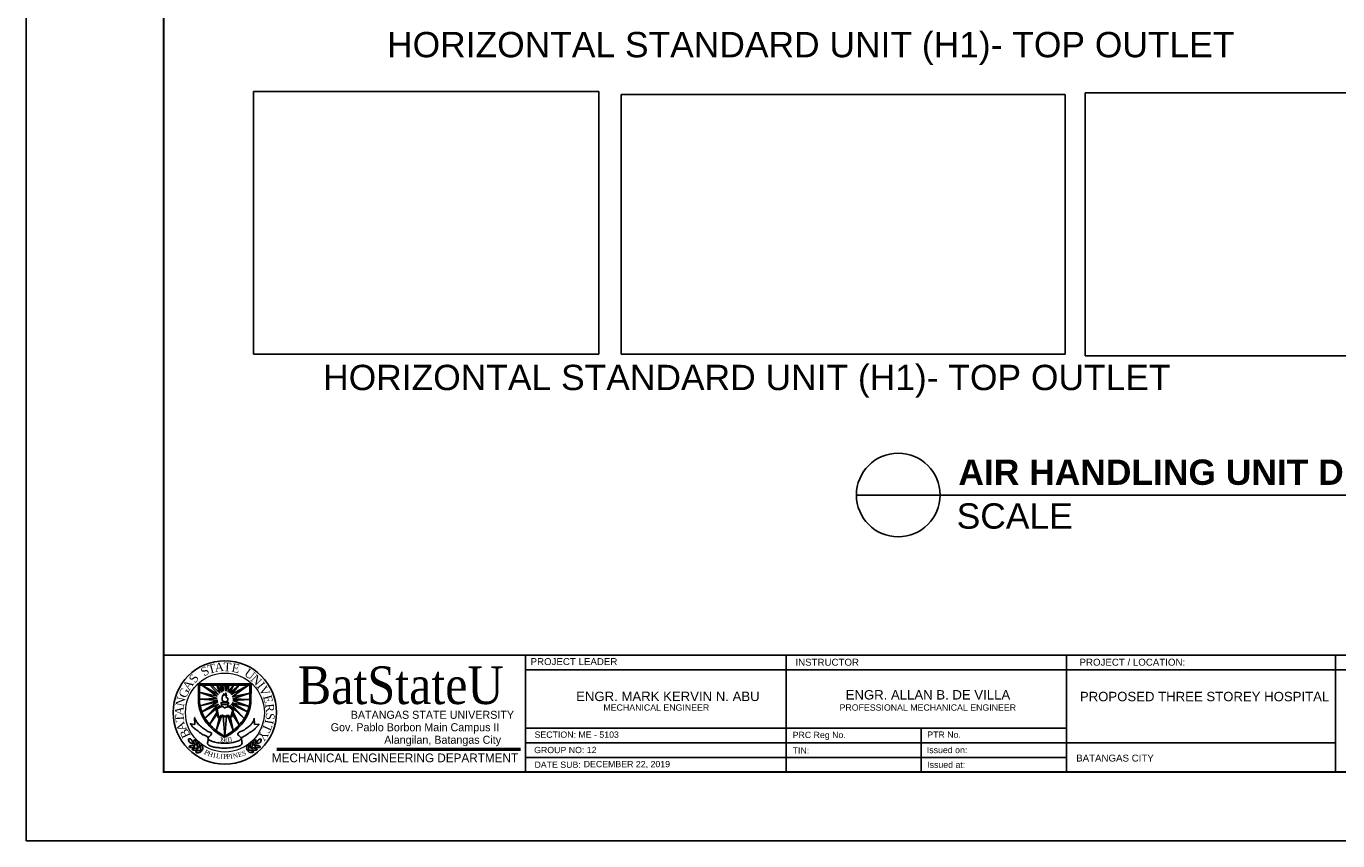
# Model space of a CAD drawing. Header units: inches. Extents: x 380.3 to 398.2, y 230.7 to 243.4.
# Tile 1 of 3: x 380.3 to 390.6, y 230.7 to 237.2. Entities that reach past the tile are written whole.
import ezdxf
from ezdxf.enums import TextEntityAlignment as Align

# ---------------------------------------------------------------- set-up
doc = ezdxf.new("R2010")
doc.units = ezdxf.units.IN
doc.header["$MEASUREMENT"] = 0
doc.layers.add('template', color=7, linetype='Continuous')
doc.styles.add('arial', font='arial.ttf')
doc.styles.add('CGOTHIC', font='GOTHIC.TTF')
doc.styles.add('GARAMOND', font='GARA.TTF')
picture_1 = doc.add_image_def('image4.png', size_in_pixel=(485, 369))
picture_2 = doc.add_image_def('image5.png', size_in_pixel=(655, 383))
picture_3 = doc.add_image_def('image6.png', size_in_pixel=(591, 381))

msp = doc.modelspace()

# ---------------------------------------------------------------- linework, layer by layer
for q in [(386.81628, 233.47816), (392.68876, 233.47816)]:
    msp.add_line((387.47683, 233.47816), q)
msp.add_circle((387.14656, 233.47816), 0.33027)
at = {"layer": 'template'}
for p, q in [((380.26263, 243.43775), (380.26263, 230.74805)), ((381.34722, 232.21335), (397.61606, 232.21335)), ((384.20371, 232.21355), (384.20371, 231.29035)), ((384.20371, 232.21335), (384.20371, 231.29035)), ((386.2604, 232.21355), (386.2604, 231.29035)), ((386.2604, 232.21335), (386.2604, 231.29035)), ((388.47593, 231.29035), (388.47593, 232.21335)), ((390.59875, 232.21335), (390.59875, 231.29035)), ((384.20371, 232.09798), (394.40132, 232.09798)), ((381.62234, 231.98691), (382.03905, 231.98613)), ((381.62234, 231.83069), (381.62234, 231.98691)), ((381.77102, 231.89031), (381.62723, 231.9216)), ((381.62723, 231.9216), (381.77102, 231.87174)), ((381.63118, 231.97554), (382.02734, 231.97554)), ((381.63118, 231.83693), (381.63118, 231.97554)), ((381.7808, 231.904), (381.64777, 231.97554)), ((381.64777, 231.97554), (381.77102, 231.89031)), ((381.727, 231.97554), (381.72113, 231.9695)), ((381.72113, 231.9695), (381.7808, 231.904)), ((381.79156, 231.91378), (381.727, 231.97554)), ((381.772, 231.97554), (381.76711, 231.97554)), ((381.76711, 231.97554), (381.79156, 231.91378)), ((381.80623, 231.92062), (381.772, 231.97554)), ((381.80623, 231.97554), (381.79588, 231.97232)), ((381.79588, 231.97232), (381.80623, 231.92062)), ((381.82091, 231.92844), (381.80623, 231.97554)), ((381.82482, 231.97554), (381.82091, 231.92844)), ((381.83851, 231.97554), (381.82482, 231.97554)), ((381.85612, 231.97554), (381.83851, 231.92942)), ((381.83851, 231.92942), (381.83851, 231.97554)), ((381.89916, 231.97554), (381.85612, 231.92257)), ((381.85612, 231.92257), (381.86297, 231.97554)), ((381.86297, 231.97554), (381.85612, 231.97554)), ((381.94416, 231.97554), (381.87079, 231.9128)), ((381.87079, 231.9128), (381.89916, 231.97554)), ((382.0185, 231.97554), (381.88155, 231.90302)), ((381.88155, 231.90302), (381.94416, 231.97554)), ((381.8884, 231.88445), (382.0185, 231.97554)), ((382.02734, 231.83575), (382.02734, 231.97554)), ((382.03618, 231.83069), (382.03905, 231.98613)), ((381.77493, 231.8561), (381.63593, 231.81383)), ((381.63593, 231.81383), (381.77591, 231.84437)), ((381.77102, 231.87174), (381.63603, 231.86587)), ((381.63603, 231.86587), (381.77493, 231.8561)), ((381.77591, 231.84437), (381.64935, 231.76663)), ((381.64935, 231.76663), (381.7808, 231.82677)), ((381.7808, 231.82677), (381.67333, 231.71697)), ((381.80435, 231.82814), (381.80435, 231.80995)), ((381.8547, 231.82597), (381.8547, 231.80779)), ((381.98385, 231.71476), (381.86982, 231.81797)), ((382.0088, 231.76563), (381.88155, 231.82677)), ((381.88155, 231.82677), (381.98385, 231.71476)), ((382.02734, 231.91475), (381.8884, 231.88445)), ((381.8884, 231.8385), (382.0088, 231.76563)), ((381.8884, 231.8385), (382.02131, 231.8081)), ((381.89231, 231.86978), (382.02734, 231.91475)), ((382.02734, 231.86392), (381.89231, 231.86978)), ((381.89427, 231.8561), (382.02734, 231.86392)), ((382.02131, 231.8081), (381.89427, 231.8561)), ((381.59292, 231.66545), (381.59101, 231.71514)), ((381.67333, 231.71697), (381.79058, 231.81504)), ((381.76613, 231.76029), (381.70997, 231.66737)), ((381.70997, 231.66737), (381.76808, 231.74563)), ((381.75998, 231.78944), (381.77393, 231.72538)), ((381.76074, 231.61988), (381.80526, 231.73096)), ((381.78863, 231.72119), (381.76074, 231.61988)), ((381.77079, 231.78808), (381.78125, 231.72851)), ((381.81699, 231.72803), (381.82926, 231.577)), ((381.82926, 231.577), (381.84438, 231.72901)), ((381.8571, 231.72803), (381.89654, 231.61888)), ((381.89654, 231.61888), (381.87471, 231.72217)), ((381.89261, 231.78285), (381.87797, 231.72747)), ((381.88372, 231.72433), (381.9008, 231.78992)), ((381.88938, 231.75149), (381.94411, 231.66251)), ((381.94411, 231.66251), (381.89525, 231.7642)), ((382.06304, 231.71556), (382.06508, 231.66678)), ((381.55977, 231.67233), (381.59292, 231.66545)), ((382.06508, 231.66678), (382.09762, 231.66785)), ((384.20371, 231.63828), (388.47593, 231.63828)), ((387.32826, 231.63828), (387.32826, 231.29035)), ((384.20371, 231.5223), (390.59875, 231.5223)), ((384.20371, 231.40632), (386.06655, 231.40632)), ((384.20371, 231.40632), (388.47593, 231.40632)), ((386.2604, 231.40632), (388.12323, 231.40632)), ((380.26263, 230.74805), (398.15835, 230.74805))]:
    msp.add_line(p, q, dxfattribs=at)
at = {"layer": 'template', "linetype": 'Continuous', "ltscale": 0.5}
msp.add_line((386.2604, 232.21335), (386.2604, 231.29035), dxfattribs=at)
at = {"layer": 'template', "linetype": 'Continuous', "lineweight": 50}
msp.add_line((382.2421, 231.47211), (384.16378, 231.47211), dxfattribs=at)
at = {"layer": 'template', "linetype": 'Continuous', "const_width": 0.01538}
msp.add_lwpolyline([(381.34722, 231.29035), (397.61606, 231.29035), (397.61606, 242.89546), (381.34722, 242.89546)], close=True, dxfattribs=at)
at = {"layer": 'template'}
msp.add_circle((381.83, 231.76164), 0.4079, dxfattribs=at)
at = {"layer": 'template', "lineweight": 20}
for centre, radius in [((381.83, 231.76164), 0.4079), ((381.83146, 231.76047), 0.31151)]:
    msp.add_circle(centre, radius, dxfattribs=at)
at = {"layer": 'template'}
for points in [[(381.62234, 231.83069), (381.63503, 231.77656), (381.66144, 231.71595), (381.69763, 231.66512), (381.77002, 231.59962), (381.81893, 231.57127), (381.82871, 231.56833)], [(381.63118, 231.83693), (381.64386, 231.78279), (381.67028, 231.72218), (381.70647, 231.67135), (381.77885, 231.60585), (381.82776, 231.5775), (381.83754, 231.57456)], [(382.02734, 231.83693), (382.01466, 231.78279), (381.98824, 231.72218), (381.95205, 231.67135), (381.87967, 231.60585), (381.83076, 231.5775), (381.82098, 231.57456)], [(382.03618, 231.83069), (382.02349, 231.77656), (381.99708, 231.71595), (381.96089, 231.66512), (381.8885, 231.59962), (381.83959, 231.57127), (381.82981, 231.56833)], [(381.75998, 231.78944), (381.75982, 231.79641), (381.77008, 231.79789), (381.78126, 231.80216), (381.79485, 231.80895), (381.80435, 231.80995), (381.80435, 231.81417)], [(381.77393, 231.72538), (381.78282, 231.71899), (381.79223, 231.72119), (381.7985, 231.72787), (381.80526, 231.73096), (381.81471, 231.73096), (381.82203, 231.72944), (381.82935, 231.72578), (381.84137, 231.7284), (381.84869, 231.73049), (381.8571, 231.72803), (381.87471, 231.72217), (381.88372, 231.72433)], [(381.78125, 231.72851), (381.79118, 231.72851), (381.79275, 231.73269), (381.79955, 231.73635), (381.81105, 231.73896), (381.82203, 231.73374), (381.82882, 231.73269), (381.83771, 231.73321), (381.84451, 231.73635), (381.85444, 231.73739), (381.86072, 231.73687), (381.86647, 231.73269), (381.8696, 231.73008), (381.87797, 231.72747)], [(381.90059, 231.78911), (381.89837, 231.79693), (381.88739, 231.79432), (381.88112, 231.79745), (381.87641, 231.8032), (381.86962, 231.80738), (381.86387, 231.81156), (381.8547, 231.81156)], [(381.57449, 231.51569), (381.55486, 231.52272), (381.54577, 231.53678), (381.5446, 231.55054), (381.54636, 231.55288), (381.55837, 231.55171), (381.57039, 231.54088), (381.57508, 231.53033), (381.57654, 231.52038), (381.57654, 231.5154), (381.57537, 231.5154), (381.57273, 231.51803), (381.57244, 231.51803)], [(381.59847, 231.50221), (381.60344, 231.51524), (381.60219, 231.53137), (381.59909, 231.54067), (381.59226, 231.54688), (381.58916, 231.54626), (381.58667, 231.53757), (381.58605, 231.52951), (381.58729, 231.5202), (381.58729, 231.51648), (381.59102, 231.51028), (381.59847, 231.50283), (381.59971, 231.50283)], [(381.62338, 231.48083), (381.62835, 231.49386), (381.62711, 231.50999), (381.624, 231.5193), (381.61717, 231.5255), (381.61407, 231.52488), (381.61158, 231.51619), (381.61096, 231.50813), (381.61221, 231.49882), (381.61221, 231.4951), (381.61593, 231.4889), (381.62338, 231.48145), (381.62462, 231.48145)], [(381.65064, 231.46151), (381.6556, 231.47453), (381.65436, 231.49066), (381.65126, 231.49997), (381.64443, 231.50617), (381.64132, 231.50555), (381.63884, 231.49687), (381.63822, 231.4888), (381.63946, 231.4795), (381.63946, 231.47577), (381.64319, 231.46957), (381.65064, 231.46213), (381.65188, 231.46213)], [(382.00716, 231.4645), (382.00274, 231.47772), (382.00466, 231.49379), (382.00815, 231.50295), (382.01523, 231.50887), (382.01831, 231.50812), (382.02042, 231.49933), (382.02071, 231.49125), (382.01908, 231.48201), (382.01892, 231.47829), (382.01494, 231.47225), (382.00719, 231.46512), (382.00595, 231.46517)], [(382.0352, 231.48267), (382.03078, 231.49589), (382.0327, 231.51196), (382.03619, 231.52112), (382.04327, 231.52704), (382.04635, 231.52629), (382.04846, 231.51751), (382.04875, 231.50942), (382.04712, 231.50018), (382.04696, 231.49646), (382.04298, 231.49042), (382.03523, 231.48329), (382.03399, 231.48334)], [(382.06098, 231.50299), (382.05657, 231.51621), (382.05848, 231.53227), (382.06197, 231.54144), (382.06905, 231.54735), (382.07213, 231.5466), (382.07425, 231.53782), (382.07453, 231.52974), (382.0729, 231.52049), (382.07274, 231.51677), (382.06876, 231.51073), (382.06101, 231.50361), (382.05977, 231.50366)], [(382.0855, 231.51545), (382.10542, 231.52165), (382.11508, 231.53532), (382.11683, 231.54902), (382.11517, 231.55144), (382.10311, 231.55077), (382.09066, 231.54044), (382.08553, 231.53011), (382.08365, 231.52022), (382.08344, 231.51525), (382.08461, 231.5152), (382.08736, 231.51772), (382.08765, 231.51771)], [(381.59356, 231.49566), (381.58245, 231.48723), (381.56662, 231.4839), (381.55682, 231.48426), (381.54895, 231.48908), (381.54867, 231.49223), (381.55631, 231.49705), (381.56387, 231.49991), (381.57315, 231.50133), (381.57673, 231.50238), (381.58373, 231.50054), (381.59296, 231.49548), (381.59331, 231.49429)], [(381.61847, 231.47428), (381.60736, 231.46585), (381.59153, 231.46252), (381.58173, 231.46289), (381.57386, 231.4677), (381.57358, 231.47085), (381.58122, 231.47567), (381.58878, 231.47853), (381.59806, 231.47995), (381.60164, 231.481), (381.60864, 231.47917), (381.61787, 231.4741), (381.61822, 231.47291)], [(381.64572, 231.45495), (381.63461, 231.44653), (381.61879, 231.44319), (381.60898, 231.44356), (381.60111, 231.44837), (381.60084, 231.45152), (381.60847, 231.45635), (381.61604, 231.45921), (381.62532, 231.46063), (381.62889, 231.46167), (381.63589, 231.45984), (381.64513, 231.45478), (381.64548, 231.45359)], [(382.01179, 231.45774), (382.02254, 231.44886), (382.03822, 231.44487), (382.04803, 231.44483), (382.05609, 231.4493), (382.0565, 231.45244), (382.04907, 231.45758), (382.04163, 231.46075), (382.03242, 231.46256), (382.02889, 231.46376), (382.02182, 231.46222), (382.01238, 231.45755), (382.01198, 231.45637)], [(382.03983, 231.47592), (382.05058, 231.46703), (382.06626, 231.46304), (382.07607, 231.463), (382.08413, 231.46748), (382.08454, 231.47062), (382.07711, 231.47575), (382.06967, 231.47893), (382.06046, 231.48073), (382.05693, 231.48193), (382.04986, 231.48039), (382.04042, 231.47572), (382.04002, 231.47454)], [(382.06562, 231.49623), (382.07636, 231.48735), (382.09204, 231.48336), (382.10185, 231.48331), (382.10991, 231.48779), (382.11032, 231.49093), (382.10289, 231.49607), (382.09545, 231.49924), (382.08624, 231.50105), (382.08271, 231.50224), (382.07564, 231.5007), (382.0662, 231.49603), (382.06581, 231.49486)]]:
    msp.add_spline(points, degree=3, dxfattribs=at)
for points, end_tangent in [([(381.80185, 231.84069), (381.81766, 231.83983), (381.83412, 231.83918), (381.84517, 231.83939), (381.85492, 231.84048), (381.86033, 231.84004), (381.86055, 231.83485), (381.86055, 231.83052), (381.8586, 231.82662), (381.85405, 231.82597), (381.84495, 231.82511), (381.82914, 231.82511), (381.8103, 231.82467), (381.80553, 231.82749), (381.80012, 231.83095), (381.80163, 231.84091), (381.80163, 231.84199)], (-1, 0)), ([(381.77079, 231.78808), (381.78438, 231.79539), (381.7938, 231.80375), (381.80321, 231.80637), (381.81262, 231.80741), (381.82203, 231.80375), (381.82569, 231.79905), (381.82935, 231.79644), (381.83458, 231.80114), (381.8466, 231.80375), (381.8581, 231.80584), (381.87065, 231.8001), (381.87902, 231.79174), (381.88947, 231.78808), (381.89261, 231.78965), (381.89261, 231.78285)], (0, -1))]:
    msp.add_spline(points, degree=3, dxfattribs=dict(at, end_tangent=end_tangent))
at = {"layer": 'template', "start_tangent": (-1, 0)}
msp.add_spline([(381.82805, 231.84425), (381.81571, 231.85096), (381.80921, 231.86114), (381.80921, 231.87239), (381.80921, 231.88105), (381.81181, 231.8856), (381.81441, 231.89426), (381.81831, 231.89339), (381.81961, 231.90205), (381.82221, 231.90854), (381.82567, 231.90378), (381.83239, 231.89772), (381.83758, 231.89772), (381.83715, 231.90465), (381.83477, 231.91092), (381.8352, 231.91309), (381.84148, 231.90768), (381.84148, 231.9027), (381.84257, 231.89794), (381.84257, 231.89274), (381.84062, 231.88473), (381.84538, 231.87737), (381.85123, 231.87759), (381.85491, 231.86806), (381.85383, 231.86027), (381.8482, 231.84966), (381.84278, 231.84512), (381.83607, 231.84382), (381.82784, 231.84382), (381.82827, 231.84382)], degree=3, dxfattribs=at)
at = {"layer": 'template'}
for points, knots in [([(381.59395, 231.72034), (381.58486, 231.72034), (381.60697, 231.69094), (381.61737, 231.67053), (381.64547, 231.64557), (381.67701, 231.62715), (381.69752, 231.60634), (381.73054, 231.60103), (381.72271, 231.58433), (381.71414, 231.57535), (381.7027, 231.5684), (381.69383, 231.55067), (381.72171, 231.53489), (381.75354, 231.52573), (381.79292, 231.51889), (381.82525, 231.5193), (381.86325, 231.51865), (381.90558, 231.52373), (381.9407, 231.53802), (381.95991, 231.54939), (381.95995, 231.56167), (381.94962, 231.56918), (381.94301, 231.57835), (381.93109, 231.58458), (381.93472, 231.59689), (381.94566, 231.60994), (381.97049, 231.61391), (381.99634, 231.63231), (382.0209, 231.64914), (382.03931, 231.66778), (382.05068, 231.6847), (382.06068, 231.69729), (382.06306, 231.71338), (382.06304, 231.71556)], [0, 0, 0, 0, 0.05015677, 0.09732989, 0.16941511, 0.23846923, 0.29738227, 0.34519032, 0.36160902, 0.38475292, 0.41540171, 0.43521016, 0.48008218, 0.54908588, 0.63759308, 0.69239675, 0.72818115, 0.84754613, 0.9203779, 0.94487982, 0.95929114, 0.97972207, 1.01030939, 1.0239692, 1.04625377, 1.06606424, 1.11908078, 1.17380836, 1.241086, 1.28254417, 1.31829324, 1.35059418, 1.37988475, 1.37988475, 1.37988475, 1.37988475]), ([(381.59104, 231.71923), (381.59187, 231.72019), (381.59338, 231.72085), (381.59565, 231.72082), (381.59601, 231.72081)], [3.0484676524, 3.0484676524, 3.0484676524, 3.0484676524, 3.0588690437, 3.0607909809, 3.0607909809, 3.0607909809, 3.0607909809]), ([(382.09762, 231.66785), (382.09834, 231.66787), (382.10272, 231.66705), (382.0779, 231.64378), (382.06273, 231.6238), (382.03165, 231.60657), (382.003, 231.58729), (381.98203, 231.57041), (381.9594, 231.56301), (381.96402, 231.53948), (381.96962, 231.52074), (381.95636, 231.49783), (381.92903, 231.49266), (381.89338, 231.48342), (381.84956, 231.48007), (381.8067, 231.47901), (381.76865, 231.48484), (381.73509, 231.48841), (381.71085, 231.49711), (381.69771, 231.50702), (381.69298, 231.5159), (381.69685, 231.53189), (381.70022, 231.54769), (381.69477, 231.57496), (381.65599, 231.58296), (381.62642, 231.60802), (381.59888, 231.62932), (381.57536, 231.64539), (381.56738, 231.66114), (381.55447, 231.67331), (381.5595, 231.67264), (381.56478, 231.67129)], [1.52509566, 1.52509566, 1.52509566, 1.52509566, 1.53207344, 1.58461165, 1.6335577, 1.69806939, 1.76871142, 1.82363102, 1.85615423, 1.87443349, 1.94275521, 1.95956409, 2.0138373, 2.08171566, 2.16866491, 2.25326121, 2.31812611, 2.38039581, 2.43947884, 2.45720036, 2.4700917, 2.49227239, 2.54351783, 2.56029693, 2.63925905, 2.72163109, 2.78010421, 2.83264791, 2.87108644, 2.88537242, 2.91114476, 2.91114476, 2.91114476, 2.91114476]), ([(381.82439, 231.63691), (381.82657, 231.63657), (381.83039, 231.63596), (381.83314, 231.63623), (381.83521, 231.63686)], [0, 0, 0, 0, 0.0114553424, 0.0200747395, 0.0200747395, 0.0200747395, 0.0200747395]), ([(381.82439, 231.63319), (381.82657, 231.63284), (381.83039, 231.63224), (381.83314, 231.63251), (381.83521, 231.63313)], [0, 0, 0, 0, 0.0114553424, 0.0200747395, 0.0200747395, 0.0200747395, 0.0200747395]), ([(381.82541, 231.6244), (381.82724, 231.62468), (381.83029, 231.62511), (381.83263, 231.62496), (381.834, 231.62463)], [0.0017854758, 0.0017854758, 0.0017854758, 0.0017854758, 0.0114553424, 0.0182365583, 0.0182365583, 0.0182365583, 0.0182365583]), ([(381.82571, 231.62072), (381.82744, 231.62099), (381.83025, 231.62137), (381.83245, 231.62125), (381.83364, 231.62099)], [0.0023117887, 0.0023117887, 0.0023117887, 0.0023117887, 0.0114553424, 0.0176246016, 0.0176246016, 0.0176246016, 0.0176246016])]:
    msp.add_open_spline(points, degree=3, knots=knots, dxfattribs=at)

# ---------------------------------------------------------------- texts
at = {"char_height": 0.2, "attachment_point": 1, "style": 'arial'}
for s, width, insert in [('HORIZONTAL STANDARD UNIT (H1)- TOP OUTLET', 6.7852105, (383.11112, 237.13433)), ('HORIZONTAL STANDARD UNIT (H1)- TOP OUTLET', 6.7852105, (382.60651, 234.5063)), ('{\\fArial|b1|i0|c0|p34;AIR HANDLING UNIT DETAILS}', 5.5498971, (387.6214, 233.75836)), ('SCALE                                             NTS', 5.0445619, (387.60777, 233.41251))]:
    msp.add_mtext_dynamic_manual_height_columns(s, width=width, gutter_width=1, heights=[0], dxfattribs=dict(at, insert=insert))
at = {"layer": 'template', "width": 1}
for s, height, style, p in [('BatStateU', 0.297489, 'GARAMOND', (383.2191, 231.82766)), ('BATANGAS STATE UNIVERSITY', 0.0633222, 'CGOTHIC', (383.46896, 231.71111)), ('Gov. Pablo Borbon Main Campus II', 0.0633222, 'CGOTHIC', (383.33212, 231.61285)), ('Alangilan, Batangas City', 0.0633222, 'CGOTHIC', (383.54989, 231.51387))]:
    msp.add_text(s, height=height, dxfattribs=dict(at, style=style)).set_placement(p, align=Align.CENTER)
at = {"layer": 'template', "style": 'arial'}
for s, height, p in [('PROJECT LEADER', 0.0548152, (384.24402, 232.13548)), ('INSTRUCTOR', 0.054804, (386.33481, 232.1306)), ('PROJECT / LOCATION:', 0.0548037, (388.57775, 232.1306)), ('PROJECT / LOCATION:', 0.0548037, (388.57775, 232.1306)), ('PROJECT / LOCATION:', 0.0548037, (388.57775, 232.1306)), ('ENGR. MARK KERVIN N. ABU', 0.0743713, (384.60352, 231.85122)), ('ENGR. ALLAN B. DE VILLA', 0.0743713, (386.73123, 231.86341)), ('PROPOSED THREE STOREY HOSPITAL', 0.0743713, (388.58044, 231.8497)), ('MECHANICAL ENGINEER', 0.0495808, (384.81922, 231.77536)), ('PROFESSIONAL MECHANICAL ENGINEER', 0.0495808, (386.68338, 231.77536)), ('SECTION: ME - 5103', 0.0495808, (384.27544, 231.5613)), ('PRC Reg No.', 0.0495808, (386.31297, 231.5589)), ('PTR No.', 0.049581, (387.3755, 231.5613)), ('GROUP NO: 12', 0.0495808, (384.27211, 231.43997)), ('TIN:', 0.049581, (386.31297, 231.43588)), ('Issued on:', 0.049581, (387.37217, 231.43997)), ('BATANGAS CITY', 0.0548037, (388.55117, 231.37361)), ('DATE SUB:', 0.049581, (384.27486, 231.32399)), ('DECEMBER 22, 2019', 0.0495808, (384.66362, 231.32875)), ('Issued at:', 0.049581, (387.37495, 231.32399))]:
    msp.add_text(s, height=height, dxfattribs=at).set_placement(p)
at = {"layer": 'template', "attachment_point": 1}
for s, insert, char_height, width, rotation in [('{\\fTimes New Roman|b0|i0|c0|p18;T}', (381.68768, 232.13234), 0.0679829, 5.3490982, 14.44799), ('{\\fTimes New Roman|b0|i0|c0|p18;A}', (381.74592, 232.14982), 0.0679829, 5.3490982, 5.718517), ('{\\fTimes New Roman|b0|i0|c0|p18;T}', (381.82095, 232.15608), 0.0679829, 0.057557, 356.815034), ('{\\fTimes New Roman|b0|i0|c0|p18;E}', (381.89244, 232.15089), 0.0679829, 5.3490982, 348.690449), ('{\\fTimes New Roman|b0|i0|c0|p18;S}', (381.54087, 232.0257), 0.0679829, 5.3490982, 56.110392), ('{\\fTimes New Roman|b0|i0|c0|p18;S}', (381.63076, 232.10048), 0.0679829, 5.3490982, 33.231794), ('{\\fTimes New Roman|b0|i0|c0|p18;U}', (382.01719, 232.1133), 0.0679829, 5.3490982, 323.501255), ('{\\fTimes New Roman|b0|i0|c0|p18;N}', (382.07787, 232.06693), 0.0679829, 5.3490982, 314.135636), ('{\\fTimes New Roman|b0|i0|c0|p18;G}', (381.46158, 231.89703), 0.0679829, 5.3490982, 65.934744), ('{\\fTimes New Roman|b0|i0|c0|p18;A}', (381.49125, 231.96678), 0.0679829, 5.3490982, 56.110392), ('{\\fTimes New Roman|b0|i0|c0|p18;I}', (382.13198, 232.01032), 0.0679829, 5.3490982, 308.645401), ('{\\fTimes New Roman|b0|i0|c0|p18;V}', (382.15567, 231.97983), 0.0679829, 5.3490982, 298.200173), ('{\\fTimes New Roman|b0|i0|c0|p18;N}', (381.43928, 231.81804), 0.0679829, 5.3490982, 77.561612), ('{\\fTimes New Roman|b0|i0|c0|p18;E}', (382.19616, 231.90563), 0.0679829, 5.3490982, 285.478678), ('{\\fTimes New Roman|b0|i0|c0|p18;R}', (382.21563, 231.83503), 0.0679829, 5.3490982, 276.199548), ('{\\fTimes New Roman|b0|i0|c0|p18;A}', (381.43375, 231.73972), 0.0679829, 5.3490982, 85.537049), ('{\\fTimes New Roman|b0|i0|c0|p18;T}', (381.4429, 231.68187), 0.0679829, 5.3490982, 94.266522), ('{\\fTimes New Roman|b0|i0|c0|p18;S}', (382.22415, 231.75536), 0.0679829, 5.3490982, 266.058573), ('{\\fTimes New Roman|b0|i0|c0|p18;A}', (381.4671, 231.60389), 0.0679829, 5.3490982, 110.366728), ('{\\fTimes New Roman|b0|i0|c0|p18;B}', (381.49983, 231.54873), 0.0679829, 5.3490982, 115.184082), ('{\\fTimes New Roman|b0|i0|c0|p18;T}', (382.20817, 231.65261), 0.0679829, 5.3490982, 245.977986), ('{\\fTimes New Roman|b0|i0|c0|p18;I}', (382.21663, 231.69665), 0.0679829, 5.3490982, 259.810801), ('{\\fTimes New Roman|b0|i0|c0|p18;1}', (381.79132, 231.56764), 0.0380704, 5.3490982, 350.696744), ('{\\fTimes New Roman|b0|i0|c0|p18;9}', (381.80604, 231.56372), 0.0380704, 5.3490982, 359.89652), ('{\\fTimes New Roman|b0|i0|c0|p18;0}', (381.83426, 231.56293), 0.0380704, 5.3490982, 359.89652), ('{\\fTimes New Roman|b0|i0|c0|p18;3}', (381.85485, 231.56338), 0.0380704, 5.3490982, 14.572685), ('{\\fTimes New Roman|b0|i0|c0|p18;Y}', (382.18104, 231.58922), 0.0679829, 5.3490982, 237.493978), ('{\\fTimes New Roman|b0|i0|c0|p18;P}', (381.67923, 231.4696), 0.0380704, 5.3490982, 333.244975), ('{\\fTimes New Roman|b0|i0|c0|p18;P}', (381.68029, 231.4696), 0.0380704, 5.3490982, 333.244975), ('{\\fTimes New Roman|b0|i0|c0|p18;H}', (381.70306, 231.45614), 0.0380704, 5.3490982, 342.36893), ('{\\fTimes New Roman|b0|i0|c0|p18;I}', (381.74185, 231.44356), 0.0380704, 5.3490982, 350.744632), ('{\\fTimes New Roman|b0|i0|c0|p18;L}', (381.76532, 231.44007), 0.0380704, 5.3490982, 350.696744), ('{\\fTimes New Roman|b0|i0|c0|p18;I}', (381.79706, 231.43411), 0.0380704, 5.3490982, 357.832532), ('{\\fTimes New Roman|b0|i0|c0|p18;P}', (381.81617, 231.43235), 0.0380704, 5.3490982, 359.89652), ('{\\fTimes New Roman|b0|i0|c0|p18;P}', (381.8402, 231.43111), 0.0380704, 5.3490982, 7.516181), ('{\\fTimes New Roman|b0|i0|c0|p18;I}', (381.86931, 231.43248), 0.0380704, 5.3490982, 9.039112), ('{\\fTimes New Roman|b0|i0|c0|p18;N}', (381.88893, 231.43421), 0.0380704, 5.3490982, 12.924469), ('{\\fTimes New Roman|b0|i0|c0|p18;E}', (381.92909, 231.44434), 0.0380704, 5.3490982, 14.572685), ('{\\fTimes New Roman|b0|i0|c0|p18;S}', (381.96137, 231.45365), 0.0380704, 5.3490982, 14.572685)]:
    msp.add_mtext(s, dxfattribs=dict(at, insert=insert, char_height=char_height, width=width, rotation=rotation))
at = {"layer": 'template', "linetype": 'Continuous', "lineweight": 0, "insert": (382.20142, 231.43724), "char_height": 0.0692257, "width": 2.1973377, "attachment_point": 1}
msp.add_mtext('{\\fCentury Gothic|b0|i0|c0|p34;\\C7;MECHANICAL ENGINEERING DEPARTMENT}', dxfattribs=at)

# ---------------------------------------------------------------- pictures from other files: only their frames are drawn
image = msp.add_image(picture_1, insert=(382.05679, 234.59046), size_in_units=(2.72507, 2.0733))
image.dxf.flags = 7
image = msp.add_image(picture_2, insert=(384.95942, 234.59046), size_in_units=(3.50458, 2.04924))
image.dxf.flags = 7
image = msp.add_image(picture_3, insert=(388.62138, 234.57739), size_in_units=(3.21932, 2.0754))
image.dxf.flags = 7

doc.saveas('drawing.dxf')
